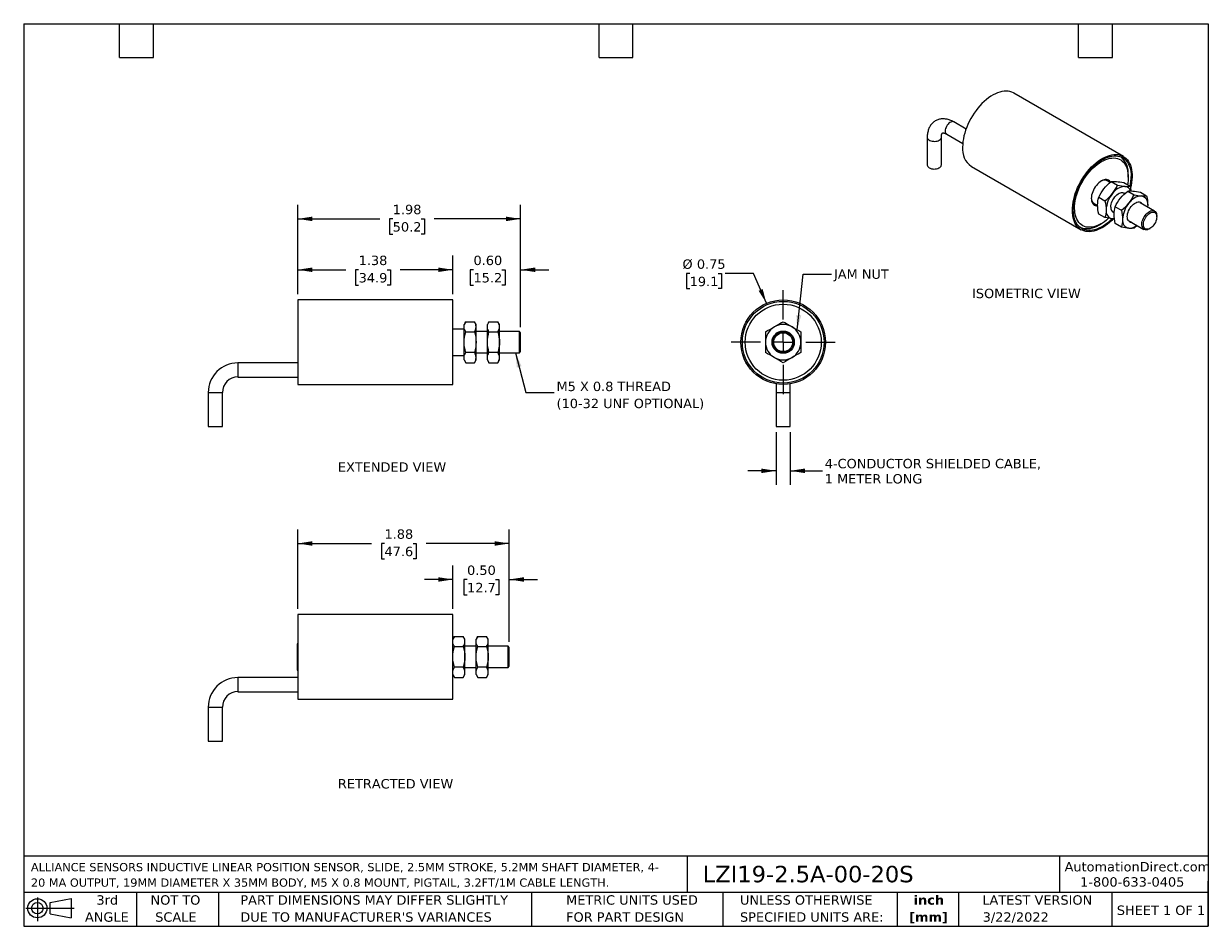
# Model space of a CAD drawing. Header units: inches. Extents: x 0.2 to 10.8, y 0.2 to 8.2.
import ezdxf

# ---------------------------------------------------------------- set-up
doc = ezdxf.new("R2010")
doc.units = ezdxf.units.IN
doc.header["$MEASUREMENT"] = 0
doc.linetypes.add('SLD-Center', pattern=[0.75, 0.6, -0.05, 0.05, -0.05])
doc.linetypes.add('SLD-Solid', pattern=[0])
doc.layers.add('CENTER', color=40, linetype='SLD-Center')
doc.layers.add('DIMENSIONS', color=140, linetype='SLD-Solid', lineweight=25)
doc.layers.add('TEXT', color=140, linetype='SLD-Solid', lineweight=25)
doc.styles.add('SLDTEXTSTYLE0', font='VERDANA.TTF')
doc.styles.add('SLDTEXTSTYLE1', font='VERDANAB.TTF')
doc.styles.get("Standard").update_dxf_attribs({"font": 'VERDANA.TTF'})
doc.dimstyles.new('SLDDIMSTYLE0', dxfattribs={"dimtxt": 0.084961, "dimasz": 0.13, "dimexe": 0, "dimexo": 0.0625, "dimgap": 0.02124, "dimtad": 0, "dimtih": 1, "dimtoh": 1, "dimrnd": 1e-09, "dimzin": 0, "dimdsep": 46, "dimtxsty": 'SLDTEXTSTYLE0', "dimsah": 1, "dimcen": 0.09, "dimadec": 0, "dimazin": 0, "dimtfac": 1, "dimtmove": 0, "dimatfit": 0, "dimfxl": 0, "dimfrac": 2, "dimtolj": 1, "dimtzin": 12, "dimarcsym": 0})
doc.dimstyles.new('SLDDIMSTYLE1', dxfattribs={"dimtxt": 0.084961, "dimasz": 0.13, "dimexe": 0, "dimexo": 0.0625, "dimgap": 0.02124, "dimtad": 0, "dimtih": 1, "dimtoh": 1, "dimrnd": 1e-09, "dimzin": 12, "dimdsep": 46, "dimtxsty": 'SLDTEXTSTYLE0', "dimsah": 1, "dimcen": 0.09, "dimadec": 0, "dimazin": 3, "dimtfac": 1, "dimtofl": 0, "dimtmove": 0, "dimatfit": 3, "dimfxl": 0, "dimfrac": 2, "dimtolj": 1, "dimtzin": 12, "dimarcsym": 0})
doc.dimstyles.new('SLDDIMSTYLE2', dxfattribs={"dimtxt": 0.18, "dimasz": 0.13, "dimexe": 0, "dimexo": 0.0625, "dimgap": 0, "dimtad": 0, "dimtih": 1, "dimtoh": 1, "dimdec": 0, "dimrnd": 1e-09, "dimzin": 0, "dimdsep": 46, "dimtxsty": 'Standard', "dimsah": 1, "dimcen": 0.09, "dimadec": 0, "dimazin": 0, "dimtfac": 0.13, "dimtdec": 0, "dimtofl": 0, "dimtmove": 0, "dimatfit": 3, "dimfxl": 0, "dimfrac": 2, "dimtolj": 1, "dimtzin": 0, "dimarcsym": 0})
doc.dimstyles.new('SLDDIMSTYLE3', dxfattribs={"dimtxt": 0.084961, "dimasz": 0.13, "dimexe": 0, "dimexo": 0.0625, "dimgap": 0.02124, "dimtad": 0, "dimtih": 1, "dimtoh": 1, "dimrnd": 1e-09, "dimzin": 12, "dimdsep": 46, "dimtxsty": 'SLDTEXTSTYLE0', "dimsah": 1, "dimcen": 0.09, "dimadec": 0, "dimazin": 3, "dimtfac": 1, "dimtmove": 0, "dimatfit": 0, "dimfxl": 0, "dimfrac": 2, "dimtolj": 1, "dimtzin": 12, "dimarcsym": 0})
doc.dimstyles.new('SLDDIMSTYLE4', dxfattribs={"dimtxt": 0.084961, "dimasz": 0.13, "dimexe": 0, "dimexo": 0.0625, "dimgap": 0.02124, "dimtad": 0, "dimtih": 1, "dimtoh": 1, "dimrnd": 1e-09, "dimdsep": 46, "dimtxsty": 'SLDTEXTSTYLE0', "dimsah": 1, "dimcen": 0, "dimadec": 0, "dimazin": 2, "dimtfac": 1, "dimtofl": 0, "dimtmove": 0, "dimatfit": 3, "dimfxl": 0, "dimfrac": 2, "dimtolj": 1, "dimtzin": 12, "dimarcsym": 0})

# ---------------------------------------------------------------- blocks, each defined once
blk = doc.blocks.new('Block11')
at = {"color": 7, "linetype": 'SLD-Solid', "lineweight": 18}
for p, q in [((0, 0.113), (0.428, 0.113)), ((0.102, 0.209), (0.102, 0)), ((0.216, 0.164), (0.401, 0.198)), ((0.216, 0.063), (0.216, 0.164)), ((0.401, 0.198), (0.401, 0.029)), ((0.216, 0.063), (0.401, 0.029))]:
    blk.add_line(p, q, dxfattribs=at)
for radius in [0.0846, 0.0506]:
    blk.add_circle((0.102, 0.113), radius, dxfattribs=at)
blk = doc.blocks.new('Block12')
at = {"color": 7, "linetype": 'Continuous'}
blk.add_blockref('Block11', (0, 0), dxfattribs=at)
blk = doc.blocks.new('SW_NOTE_0')
at = {"layer": 'TEXT', "color": 0, "char_height": 0.07292, "attachment_point": 1, "style": 'SLDTEXTSTYLE0'}
for s, insert in [('ALLIANCE SENSORS INDUCTIVE LINEAR POSITION SENSOR, SLIDE, 2.5MM STROKE, 5.2MM SHAFT DIAMETER, 4-', (0, 0.093)), ('20 MA OUTPUT, 19MM DIAMETER X 35MM BODY, M5 X 0.8 MOUNT, PIGTAIL, 3.2FT/1M CABLE LENGTH.', (0, -0.044))]:
    blk.add_mtext(s, dxfattribs=dict(at, insert=insert))
blk = doc.blocks.new('SW_NOTE_0_1')
at = {"layer": 'TEXT', "color": 0, "char_height": 0.0833, "attachment_point": 2, "style": 'SLDTEXTSTYLE1'}
for s, insert in [('inch', (0.125, 0.106)), ('[mm]', (0.122, -0.045))]:
    blk.add_mtext(s, dxfattribs=dict(at, insert=insert))
blk = doc.blocks.new('SW_NOTE_0_2')
at = {"layer": 'TEXT', "color": 0, "char_height": 0.08333, "attachment_point": 1, "style": 'SLDTEXTSTYLE0'}
for s, insert in [('UNLESS OTHERWISE ', (0, 0.106)), ('SPECIFIED UNITS ARE:', (0, -0.045))]:
    blk.add_mtext(s, dxfattribs=dict(at, insert=insert))
blk = doc.blocks.new('SW_NOTE_0_3')
at = {"layer": 'TEXT', "color": 0, "char_height": 0.08333, "attachment_point": 1, "style": 'SLDTEXTSTYLE0'}
for s, insert in [('PART DIMENSIONS MAY DIFFER SLIGHTLY ', (0, 0.106)), ("DUE TO MANUFACTURER'S VARIANCES", (0, -0.045))]:
    blk.add_mtext(s, dxfattribs=dict(at, insert=insert))
blk = doc.blocks.new('SW_NOTE_0_4')
at = {"layer": 'TEXT', "color": 0, "char_height": 0.0833, "attachment_point": 2, "style": 'SLDTEXTSTYLE0'}
for s, insert in [('NOT TO', (0.207, 0.106)), ('SCALE', (0.211, -0.045))]:
    blk.add_mtext(s, dxfattribs=dict(at, insert=insert))
blk = doc.blocks.new('SW_NOTE_0_5')
at = {"layer": 'TEXT', "color": 0, "char_height": 0.0833, "attachment_point": 2, "style": 'SLDTEXTSTYLE0'}
for s, insert in [('3rd', (0.091, 0.106)), ('ANGLE', (0.087, -0.045))]:
    blk.add_mtext(s, dxfattribs=dict(at, insert=insert))
blk = doc.blocks.new('SW_NOTE_0_6')
at = {"layer": 'TEXT', "color": 0, "char_height": 0.08333, "attachment_point": 1, "style": 'SLDTEXTSTYLE0'}
for s, insert in [('METRIC UNITS USED ', (0, 0.106)), ('FOR PART DESIGN', (0, -0.045))]:
    blk.add_mtext(s, dxfattribs=dict(at, insert=insert))
blk = doc.blocks.new('_D')
at = {"layer": 'DIMENSIONS'}
for p, q in [((4.054, 5.852), (4.054, 6.194)), ((4.654, 5.561), (4.654, 6.194)), ((4.054, 6.069), (3.804, 6.069)), ((4.237, 6.069), (4.208, 6.069)), ((4.208, 6.069), (4.208, 5.934)), ((4.489, 6.069), (4.518, 6.069)), ((4.518, 6.069), (4.518, 5.934)), ((4.654, 6.069), (4.904, 6.069)), ((4.208, 5.934), (4.237, 5.934)), ((4.518, 5.934), (4.489, 5.934))]:
    blk.add_line(p, q, dxfattribs=at)
for points in [[(4.054, 6.069), (3.924, 6.089), (3.924, 6.049)], [(4.654, 6.069), (4.784, 6.049), (4.784, 6.089)]]:
    blk.add_solid(points, dxfattribs=at)
at = {"layer": 'DIMENSIONS', "char_height": 0.0833, "attachment_point": 1, "style": 'SLDTEXTSTYLE0'}
for s, insert in [('0.60', (4.237, 6.194)), ('15.2', (4.237, 6.04))]:
    blk.add_mtext(s, dxfattribs=dict(at, insert=insert))
blk = doc.blocks.new('_D_1')
at = {"layer": 'DIMENSIONS'}
for p, q in [((2.679, 5.852), (2.679, 6.194)), ((4.054, 5.852), (4.054, 6.194)), ((2.679, 6.069), (3.104, 6.069)), ((3.219, 6.069), (3.19, 6.069)), ((3.19, 6.069), (3.19, 5.934)), ((3.471, 6.069), (3.5, 6.069)), ((3.5, 6.069), (3.5, 5.934)), ((4.054, 6.069), (3.586, 6.069)), ((3.19, 5.934), (3.219, 5.934)), ((3.5, 5.934), (3.471, 5.934))]:
    blk.add_line(p, q, dxfattribs=at)
for points in [[(2.679, 6.069), (2.809, 6.049), (2.809, 6.089)], [(4.054, 6.069), (3.924, 6.089), (3.924, 6.049)]]:
    blk.add_solid(points, dxfattribs=at)
at = {"layer": 'DIMENSIONS', "char_height": 0.0833, "attachment_point": 1, "style": 'SLDTEXTSTYLE0'}
for s, insert in [('1.38', (3.219, 6.194)), ('34.9', (3.219, 6.04))]:
    blk.add_mtext(s, dxfattribs=dict(at, insert=insert))
blk = doc.blocks.new('_D_2')
at = {"layer": 'DIMENSIONS'}
for p, q in [((2.679, 5.852), (2.679, 6.645)), ((4.654, 5.561), (4.654, 6.645)), ((2.679, 6.52), (3.406, 6.52)), ((3.521, 6.52), (3.492, 6.52)), ((3.492, 6.52), (3.492, 6.385)), ((3.773, 6.52), (3.802, 6.52)), ((3.802, 6.52), (3.802, 6.385)), ((4.654, 6.52), (3.888, 6.52)), ((3.492, 6.385), (3.521, 6.385)), ((3.802, 6.385), (3.773, 6.385))]:
    blk.add_line(p, q, dxfattribs=at)
for points in [[(2.679, 6.52), (2.809, 6.5), (2.809, 6.54)], [(4.654, 6.52), (4.524, 6.54), (4.524, 6.5)]]:
    blk.add_solid(points, dxfattribs=at)
at = {"layer": 'DIMENSIONS', "char_height": 0.0833, "attachment_point": 1, "style": 'SLDTEXTSTYLE0'}
for s, insert in [('1.98', (3.521, 6.645)), ('50.2', (3.521, 6.491))]:
    blk.add_mtext(s, dxfattribs=dict(at, insert=insert))
blk = doc.blocks.new('SW_NOTE_0_7')
at = {"layer": 'TEXT', "color": 0, "char_height": 0.08333, "attachment_point": 1, "style": 'SLDTEXTSTYLE0'}
for s, insert in [('M5 X 0.8 THREAD', (0.022, 0.095)), ('(10-32 UNF OPTIONAL)', (0.022, -0.056))]:
    blk.add_mtext(s, dxfattribs=dict(at, insert=insert))
blk = doc.blocks.new('_D_3')
at = {"layer": 'DIMENSIONS'}
for p, q in [((6.919, 4.631), (6.919, 4.162)), ((7.044, 4.631), (7.044, 4.162)), ((6.919, 4.287), (6.669, 4.287)), ((7.044, 4.287), (7.331, 4.287))]:
    blk.add_line(p, q, dxfattribs=at)
for points in [[(6.919, 4.287), (6.789, 4.307), (6.789, 4.267)], [(7.044, 4.287), (7.174, 4.267), (7.174, 4.307)]]:
    blk.add_solid(points, dxfattribs=at)
at = {"layer": 'DIMENSIONS', "char_height": 0.08333, "attachment_point": 1, "style": 'SLDTEXTSTYLE0'}
for s, insert in [('4-CONDUCTOR SHIELDED CABLE,', (7.35, 4.393)), ('1 METER LONG', (7.35, 4.258))]:
    blk.add_mtext(s, dxfattribs=dict(at, insert=insert))
blk = doc.blocks.new('_D_4')
at = {"layer": 'DIMENSIONS'}
for p, q in [((6.153, 6.037), (6.124, 6.037)), ((6.124, 6.037), (6.124, 5.902)), ((6.405, 6.037), (6.434, 6.037)), ((6.434, 6.037), (6.434, 5.902)), ((6.719, 6.037), (6.469, 6.037)), ((6.833, 5.772), (6.719, 6.037)), ((6.124, 5.902), (6.153, 5.902)), ((6.434, 5.902), (6.405, 5.902))]:
    blk.add_line(p, q, dxfattribs=at)
blk.add_solid([(6.833, 5.772), (6.8, 5.899), (6.764, 5.883)], dxfattribs=at)
at = {"layer": 'DIMENSIONS', "char_height": 0.0833, "attachment_point": 1, "style": 'SLDTEXTSTYLE0'}
for s, insert in [('%%c', (6.089, 6.161)), ('0.75', (6.217, 6.161)), ('19.1', (6.153, 6.007))]:
    blk.add_mtext(s, dxfattribs=dict(at, insert=insert))
blk = doc.blocks.new('SW_CENTERMARKSYMBOL_0')
at = {"layer": 'CENTER', "color": 0}
for p, q in [((0, 0.2), (0, 0.4615)), ((-0.2, 0), (-0.4615, 0)), ((0, 0), (-0.1, 0)), ((0, 0), (0, 0.1)), ((0, 0), (0, -0.1)), ((0, 0), (0.1, 0)), ((0.2, 0), (0.4615, 0)), ((0, -0.2), (0, -0.4615))]:
    blk.add_line(p, q, dxfattribs=at)
blk = doc.blocks.new('_D_5')
at = {"layer": 'DIMENSIONS'}
for p, q in [((4.054, 3.063), (4.054, 3.449)), ((4.554, 2.772), (4.554, 3.449)), ((4.054, 3.324), (3.804, 3.324)), ((4.18, 3.324), (4.151, 3.324)), ((4.151, 3.324), (4.151, 3.189)), ((4.432, 3.324), (4.461, 3.324)), ((4.461, 3.324), (4.461, 3.189)), ((4.554, 3.324), (4.804, 3.324)), ((4.151, 3.189), (4.18, 3.189)), ((4.461, 3.189), (4.432, 3.189))]:
    blk.add_line(p, q, dxfattribs=at)
for points in [[(4.054, 3.324), (3.924, 3.344), (3.924, 3.304)], [(4.554, 3.324), (4.684, 3.304), (4.684, 3.344)]]:
    blk.add_solid(points, dxfattribs=at)
at = {"layer": 'DIMENSIONS', "char_height": 0.0833, "attachment_point": 1, "style": 'SLDTEXTSTYLE0'}
for s, insert in [('0.50', (4.18, 3.448)), ('12.7', (4.18, 3.294))]:
    blk.add_mtext(s, dxfattribs=dict(at, insert=insert))
blk = doc.blocks.new('_D_6')
at = {"layer": 'DIMENSIONS'}
for p, q in [((2.679, 3.063), (2.679, 3.768)), ((4.554, 2.772), (4.554, 3.768)), ((2.679, 3.643), (3.333, 3.643)), ((3.448, 3.643), (3.42, 3.643)), ((3.42, 3.643), (3.42, 3.508)), ((3.701, 3.643), (3.729, 3.643)), ((3.729, 3.643), (3.729, 3.508)), ((4.554, 3.643), (3.816, 3.643)), ((3.42, 3.508), (3.448, 3.508)), ((3.729, 3.508), (3.701, 3.508))]:
    blk.add_line(p, q, dxfattribs=at)
for points in [[(2.679, 3.643), (2.809, 3.623), (2.809, 3.663)], [(4.554, 3.643), (4.424, 3.663), (4.424, 3.623)]]:
    blk.add_solid(points, dxfattribs=at)
at = {"layer": 'DIMENSIONS', "char_height": 0.0833, "attachment_point": 1, "style": 'SLDTEXTSTYLE0'}
for s, insert in [('1.88', (3.448, 3.768)), ('47.6', (3.448, 3.614))]:
    blk.add_mtext(s, dxfattribs=dict(at, insert=insert))

msp = doc.modelspace()

# ---------------------------------------------------------------- linework, layer by layer
for p, q in [((9.997, 7.073), (9.025, 7.635)), ((8.603, 7.316), (8.494, 7.379)), ((8.431, 7.271), (8.574, 7.189)), ((8.259, 7.243), (8.259, 6.998)), ((8.384, 6.998), (8.384, 7.243)), ((8.65, 6.985), (9.622, 6.424)), ((9.881, 6.842), (9.854, 6.858)), ((9.89, 6.85), (9.946, 6.819)), ((10.002, 6.841), (10.057, 6.809)), ((10.041, 6.89), (10.041, 6.91)), ((10.008, 6.742), (9.999, 6.747)), ((10.036, 6.766), (10.092, 6.734)), ((10.148, 6.756), (10.203, 6.724)), ((9.737, 6.655), (9.77, 6.637)), ((9.779, 6.712), (9.834, 6.68)), ((9.925, 6.628), (9.98, 6.596)), ((10.274, 6.589), (10.145, 6.663)), ((10.213, 6.644), (10.211, 6.625)), ((9.834, 6.532), (9.779, 6.563)), ((9.918, 6.52), (9.9, 6.521)), ((9.906, 6.585), (9.916, 6.579)), ((10.293, 6.538), (10.293, 6.546)), ((9.785, 6.468), (9.803, 6.478)), ((9.98, 6.447), (9.925, 6.479)), ((10.052, 6.501), (10.18, 6.427)), ((10.12, 6.462), (10.092, 6.437)), ((10.227, 6.431), (10.234, 6.435)), ((4.054, 5.802), (2.679, 5.802)), ((2.679, 5.802), (2.679, 5.427)), ((4.054, 5.427), (4.054, 5.802)), ((4.168, 5.609), (4.154, 5.585)), ((4.154, 5.564), (4.154, 5.585)), ((4.168, 5.609), (4.246, 5.609)), ((4.26, 5.585), (4.246, 5.609)), ((4.26, 5.564), (4.26, 5.585)), ((4.374, 5.609), (4.36, 5.585)), ((4.36, 5.564), (4.36, 5.585)), ((4.374, 5.609), (4.452, 5.609)), ((4.467, 5.585), (4.452, 5.609)), ((4.467, 5.564), (4.467, 5.585)), ((4.154, 5.544), (4.054, 5.544)), ((4.154, 5.427), (4.154, 5.564)), ((4.168, 5.518), (4.246, 5.518)), ((4.26, 5.427), (4.26, 5.564)), ((4.36, 5.521), (4.26, 5.521)), ((4.36, 5.427), (4.36, 5.564)), ((4.374, 5.518), (4.452, 5.518)), ((4.467, 5.427), (4.467, 5.564)), ((4.644, 5.521), (4.467, 5.521)), ((4.654, 5.511), (4.644, 5.521)), ((4.644, 5.447), (4.644, 5.521)), ((4.654, 5.346), (4.654, 5.511)), ((2.679, 5.427), (2.679, 5.052)), ((4.054, 5.052), (4.054, 5.427)), ((4.154, 5.291), (4.154, 5.427)), ((4.26, 5.291), (4.26, 5.427)), ((4.36, 5.291), (4.36, 5.427)), ((4.467, 5.291), (4.467, 5.427)), ((4.644, 5.334), (4.644, 5.447)), ((4.054, 5.31), (4.154, 5.31)), ((4.154, 5.27), (4.154, 5.291)), ((4.154, 5.27), (4.168, 5.245)), ((4.246, 5.336), (4.168, 5.336)), ((4.246, 5.245), (4.26, 5.27)), ((4.26, 5.334), (4.36, 5.334)), ((4.26, 5.27), (4.26, 5.291)), ((4.36, 5.27), (4.36, 5.291)), ((4.36, 5.27), (4.374, 5.245)), ((4.452, 5.336), (4.374, 5.336)), ((4.452, 5.245), (4.467, 5.27)), ((4.467, 5.334), (4.644, 5.334)), ((4.467, 5.27), (4.467, 5.291)), ((4.644, 5.334), (4.654, 5.344)), ((4.654, 5.344), (4.654, 5.346)), ((2.679, 5.243), (2.149, 5.243)), ((2.149, 5.243), (2.149, 5.118)), ((4.168, 5.245), (4.246, 5.245)), ((4.374, 5.245), (4.452, 5.245)), ((2.149, 5.118), (2.679, 5.118)), ((2.679, 5.052), (4.054, 5.052)), ((6.919, 5.058), (6.919, 4.981)), ((7.044, 4.981), (7.044, 5.058)), ((1.886, 4.981), (1.886, 4.681)), ((1.886, 4.981), (2.011, 4.981)), ((2.011, 4.681), (2.011, 4.981)), ((6.919, 4.981), (6.919, 4.681)), ((6.919, 4.981), (7.044, 4.981)), ((7.044, 4.681), (7.044, 4.981)), ((1.886, 4.681), (2.011, 4.681)), ((6.919, 4.681), (7.044, 4.681)), ((4.054, 3.013), (2.679, 3.013)), ((2.679, 3.013), (2.679, 2.638)), ((4.054, 2.638), (4.054, 3.013)), ((2.679, 2.755), (2.674, 2.755)), ((2.674, 2.755), (2.674, 2.532)), ((4.068, 2.82), (4.054, 2.796)), ((4.068, 2.82), (4.146, 2.82)), ((4.16, 2.796), (4.146, 2.82)), ((4.16, 2.775), (4.16, 2.796)), ((4.16, 2.638), (4.16, 2.775)), ((4.26, 2.732), (4.16, 2.732)), ((4.274, 2.82), (4.26, 2.796)), ((4.26, 2.775), (4.26, 2.796)), ((4.26, 2.638), (4.26, 2.775)), ((4.274, 2.82), (4.352, 2.82)), ((4.367, 2.796), (4.352, 2.82)), ((4.367, 2.775), (4.367, 2.796)), ((4.367, 2.638), (4.367, 2.775)), ((4.544, 2.732), (4.367, 2.732)), ((4.554, 2.722), (4.544, 2.732)), ((4.544, 2.658), (4.544, 2.732)), ((2.679, 2.638), (2.679, 2.263)), ((4.054, 2.263), (4.054, 2.638)), ((4.068, 2.729), (4.146, 2.729)), ((4.16, 2.502), (4.16, 2.638)), ((4.26, 2.502), (4.26, 2.638)), ((4.274, 2.729), (4.352, 2.729)), ((4.367, 2.502), (4.367, 2.638)), ((4.544, 2.545), (4.544, 2.658)), ((4.554, 2.557), (4.554, 2.722)), ((2.674, 2.532), (2.674, 2.521)), ((2.674, 2.521), (2.679, 2.521)), ((4.146, 2.547), (4.068, 2.547)), ((4.16, 2.545), (4.26, 2.545)), ((4.352, 2.547), (4.274, 2.547)), ((4.367, 2.545), (4.544, 2.545)), ((4.544, 2.545), (4.554, 2.555)), ((4.554, 2.555), (4.554, 2.557)), ((2.679, 2.454), (2.149, 2.454)), ((2.149, 2.454), (2.149, 2.329)), ((4.054, 2.481), (4.068, 2.456)), ((4.068, 2.456), (4.146, 2.456)), ((4.146, 2.456), (4.16, 2.481)), ((4.16, 2.481), (4.16, 2.502)), ((4.26, 2.481), (4.26, 2.502)), ((4.26, 2.481), (4.274, 2.456)), ((4.274, 2.456), (4.352, 2.456)), ((4.352, 2.456), (4.367, 2.481)), ((4.367, 2.481), (4.367, 2.502)), ((2.149, 2.329), (2.679, 2.329)), ((2.679, 2.263), (4.054, 2.263)), ((1.886, 2.192), (1.886, 1.892)), ((1.886, 2.192), (2.011, 2.192)), ((2.011, 1.892), (2.011, 2.192)), ((1.886, 1.892), (2.011, 1.892))]:
    msp.add_line(p, q)
at = {"flags": 128}
for points in [[(9.025, 7.635), (9.023, 7.636), (9.008, 7.643), (8.992, 7.648), (8.976, 7.651), (8.958, 7.652), (8.94, 7.651), (8.921, 7.649), (8.902, 7.644), (8.882, 7.638), (8.863, 7.629), (8.842, 7.619), (8.822, 7.607), (8.802, 7.593), (8.783, 7.578), (8.763, 7.561), (8.744, 7.543), (8.726, 7.523), (8.708, 7.502), (8.691, 7.48), (8.674, 7.457), (8.659, 7.433), (8.645, 7.409), (8.631, 7.384), (8.619, 7.358), (8.609, 7.333), (8.599, 7.307), (8.591, 7.281), (8.584, 7.255), (8.579, 7.23), (8.575, 7.205), (8.573, 7.18), (8.572, 7.157)], [(8.494, 7.379), (8.489, 7.381), (8.482, 7.382), (8.475, 7.381), (8.467, 7.378), (8.459, 7.373), (8.451, 7.367), (8.443, 7.359), (8.436, 7.35), (8.43, 7.34), (8.425, 7.33), (8.421, 7.32), (8.419, 7.309), (8.418, 7.299), (8.419, 7.29), (8.421, 7.283), (8.425, 7.276), (8.43, 7.272), (8.431, 7.271)], [(8.259, 7.243), (8.259, 7.238), (8.262, 7.232), (8.267, 7.226), (8.273, 7.22), (8.281, 7.215), (8.291, 7.212), (8.301, 7.209), (8.313, 7.208), (8.324, 7.207), (8.336, 7.208), (8.347, 7.21), (8.357, 7.213), (8.365, 7.218), (8.373, 7.223), (8.378, 7.229), (8.382, 7.235), (8.384, 7.242), (8.384, 7.243)], [(9.545, 6.595), (9.545, 6.619), (9.548, 6.643), (9.551, 6.668), (9.557, 6.694), (9.563, 6.719), (9.571, 6.745), (9.581, 6.771), (9.592, 6.797), (9.604, 6.823), (9.617, 6.848), (9.631, 6.872), (9.647, 6.896), (9.663, 6.919), (9.68, 6.941), (9.698, 6.962), (9.716, 6.981), (9.735, 7), (9.755, 7.017), (9.775, 7.032), (9.795, 7.046), (9.815, 7.058), (9.835, 7.068), (9.855, 7.076), (9.874, 7.083), (9.894, 7.087), (9.912, 7.09), (9.931, 7.091), (9.948, 7.09), (9.965, 7.086), (9.981, 7.081), (9.995, 7.074), (10.009, 7.065), (10.022, 7.055), (10.033, 7.042), (10.043, 7.028), (10.052, 7.012), (10.06, 6.995), (10.066, 6.976), (10.07, 6.957), (10.073, 6.935), (10.075, 6.913), (10.075, 6.89), (10.073, 6.866), (10.07, 6.841), (10.066, 6.816), (10.06, 6.793)], [(9.897, 6.521), (9.896, 6.52), (9.878, 6.502), (9.859, 6.486), (9.839, 6.471), (9.82, 6.458), (9.8, 6.447), (9.78, 6.438), (9.761, 6.43), (9.742, 6.424), (9.723, 6.42), (9.705, 6.418), (9.687, 6.418), (9.67, 6.42), (9.654, 6.423), (9.639, 6.429), (9.625, 6.437), (9.612, 6.446), (9.6, 6.457), (9.589, 6.47), (9.58, 6.485), (9.572, 6.501), (9.565, 6.518), (9.56, 6.537), (9.556, 6.557), (9.554, 6.578), (9.553, 6.601), (9.554, 6.624), (9.556, 6.648), (9.56, 6.672), (9.565, 6.697), (9.572, 6.722), (9.58, 6.747), (9.589, 6.773), (9.6, 6.798), (9.612, 6.823), (9.625, 6.847), (9.639, 6.871), (9.654, 6.894), (9.67, 6.917), (9.687, 6.938), (9.705, 6.958), (9.723, 6.977), (9.742, 6.995), (9.761, 7.011), (9.78, 7.026), (9.8, 7.039), (9.82, 7.05), (9.839, 7.06), (9.859, 7.067), (9.878, 7.073), (9.896, 7.077), (9.915, 7.079), (9.932, 7.079), (9.949, 7.077), (9.965, 7.074), (9.98, 7.068), (9.994, 7.06), (10.007, 7.051), (10.019, 7.04), (10.03, 7.027), (10.039, 7.013), (10.047, 6.996), (10.054, 6.979), (10.059, 6.96), (10.063, 6.94), (10.065, 6.919), (10.066, 6.897), (10.066, 6.897)], [(9.712, 6.954), (9.73, 6.972), (9.748, 6.988), (9.766, 7.003), (9.785, 7.017), (9.804, 7.028), (9.823, 7.038), (9.842, 7.046), (9.86, 7.052), (9.878, 7.057), (9.896, 7.059), (9.913, 7.06), (9.93, 7.058), (9.945, 7.055), (9.96, 7.05), (9.974, 7.042), (9.986, 7.033), (9.998, 7.023), (10.008, 7.01), (10.017, 6.996), (10.024, 6.98), (10.03, 6.963), (10.035, 6.945), (10.038, 6.925), (10.04, 6.905), (10.041, 6.883), (10.039, 6.86), (10.037, 6.837), (10.034, 6.822)], [(8.259, 6.998), (8.259, 6.997), (8.26, 6.99), (8.264, 6.984), (8.27, 6.978), (8.277, 6.973), (8.286, 6.969), (8.296, 6.965), (8.307, 6.963), (8.318, 6.962), (8.33, 6.963), (8.341, 6.964), (8.352, 6.967), (8.361, 6.971), (8.369, 6.975), (8.376, 6.981), (8.381, 6.987), (8.383, 6.993), (8.384, 6.998)], [(9.866, 6.525), (9.848, 6.509), (9.83, 6.495), (9.811, 6.483), (9.792, 6.472), (9.773, 6.463), (9.754, 6.456), (9.736, 6.45), (9.718, 6.447), (9.701, 6.446), (9.684, 6.446), (9.668, 6.448), (9.653, 6.453), (9.638, 6.459), (9.625, 6.467), (9.613, 6.477), (9.602, 6.489), (9.593, 6.502), (9.585, 6.517), (9.578, 6.533), (9.572, 6.551), (9.568, 6.57), (9.566, 6.59), (9.565, 6.611), (9.565, 6.634), (9.567, 6.656), (9.571, 6.68), (9.576, 6.704), (9.582, 6.728), (9.59, 6.753), (9.599, 6.777), (9.609, 6.801), (9.621, 6.825), (9.634, 6.849), (9.648, 6.872), (9.662, 6.894), (9.678, 6.915), (9.695, 6.935), (9.712, 6.954)], [(9.883, 6.845), (9.88, 6.849), (9.874, 6.857), (9.866, 6.863), (9.857, 6.866), (9.848, 6.868), (9.837, 6.868), (9.826, 6.866), (9.814, 6.862), (9.803, 6.856), (9.791, 6.849), (9.779, 6.839), (9.768, 6.829), (9.758, 6.817), (9.748, 6.803), (9.739, 6.789), (9.731, 6.775), (9.725, 6.76), (9.72, 6.745), (9.716, 6.73), (9.714, 6.715), (9.713, 6.701), (9.714, 6.688), (9.716, 6.676), (9.72, 6.665), (9.725, 6.656), (9.731, 6.648), (9.739, 6.643), (9.748, 6.639), (9.758, 6.637), (9.768, 6.637), (9.769, 6.637)], [(9.886, 6.624), (9.887, 6.637), (9.889, 6.65), (9.893, 6.663), (9.898, 6.676), (9.905, 6.69), (9.912, 6.702), (9.921, 6.714), (9.93, 6.724), (9.94, 6.734), (9.95, 6.742), (9.961, 6.748), (9.971, 6.752), (9.981, 6.754), (9.99, 6.754), (9.999, 6.752), (10.007, 6.748), (10.011, 6.745)], [(10.004, 6.75), (10.006, 6.749), (10.011, 6.745)], [(10.032, 6.54), (10.033, 6.552), (10.035, 6.565), (10.039, 6.579), (10.044, 6.592), (10.05, 6.605), (10.058, 6.618), (10.067, 6.63), (10.076, 6.64), (10.086, 6.65), (10.096, 6.657), (10.107, 6.663), (10.117, 6.667), (10.127, 6.67), (10.136, 6.67), (10.145, 6.668), (10.152, 6.664), (10.159, 6.659), (10.164, 6.652)], [(10.213, 6.644), (10.212, 6.629), (10.212, 6.625)], [(9.908, 6.52), (9.894, 6.506), (9.874, 6.489), (9.855, 6.473), (9.835, 6.458), (9.815, 6.445), (9.795, 6.434), (9.775, 6.425), (9.755, 6.417), (9.735, 6.412), (9.716, 6.408), (9.698, 6.406), (9.68, 6.407), (9.663, 6.409), (9.647, 6.413), (9.631, 6.419), (9.617, 6.427), (9.604, 6.437), (9.592, 6.448), (9.581, 6.462), (9.571, 6.477), (9.563, 6.493), (9.557, 6.511), (9.551, 6.53), (9.548, 6.551), (9.545, 6.573), (9.545, 6.595)], [(9.917, 6.522), (9.911, 6.521), (9.9, 6.521)], [(9.916, 6.576), (9.911, 6.577), (9.906, 6.58)], [(10.07, 6.49), (10.067, 6.49), (10.058, 6.492), (10.05, 6.496), (10.044, 6.502), (10.039, 6.509), (10.035, 6.518), (10.033, 6.528), (10.032, 6.54)], [(10.162, 6.487), (10.165, 6.499), (10.17, 6.512), (10.175, 6.525), (10.182, 6.538), (10.19, 6.55), (10.199, 6.561), (10.208, 6.57), (10.218, 6.578), (10.228, 6.585), (10.238, 6.59), (10.248, 6.592), (10.258, 6.593), (10.266, 6.592), (10.274, 6.589), (10.28, 6.584), (10.286, 6.577), (10.29, 6.568), (10.292, 6.558), (10.293, 6.547), (10.293, 6.546)], [(10.222, 6.43), (10.212, 6.428), (10.204, 6.428), (10.196, 6.429), (10.189, 6.433), (10.184, 6.439), (10.179, 6.446), (10.176, 6.455), (10.175, 6.465), (10.175, 6.476), (10.177, 6.488), (10.18, 6.5), (10.184, 6.512), (10.19, 6.524), (10.197, 6.536), (10.205, 6.546), (10.214, 6.556), (10.223, 6.564), (10.232, 6.571), (10.242, 6.576), (10.251, 6.579), (10.26, 6.58), (10.268, 6.579), (10.275, 6.576), (10.282, 6.571), (10.287, 6.565), (10.29, 6.557), (10.292, 6.548), (10.293, 6.537), (10.292, 6.526), (10.29, 6.514), (10.286, 6.501), (10.281, 6.489), (10.274, 6.477), (10.267, 6.466), (10.259, 6.456), (10.25, 6.447), (10.24, 6.44), (10.231, 6.434), (10.222, 6.43)], [(10.227, 6.431), (10.22, 6.428), (10.21, 6.424), (10.201, 6.423), (10.192, 6.423), (10.184, 6.425), (10.177, 6.429), (10.171, 6.435), (10.166, 6.443), (10.163, 6.452), (10.161, 6.463), (10.161, 6.474), (10.162, 6.487)]]:
    msp.add_lwpolyline(points, dxfattribs=at)
for radius in [0.375, 0.362, 0.362, 0.337, 0.0984, 0.0935, 0.0835]:
    msp.add_circle((6.982, 5.427), radius)
for centre, radius, start, end in [((8.755, 7.136), 0.184, 173.5307, 235.1571), ((9.851, 6.926), 0.19, 355.356, 49.6779), ((9.83, 6.806), 0.057, 65.058, 123.0149), ((9.65, 6.9), 0.416, 347.4375, 359.5771), ((10.086, 6.589), 0.242, 140.2588, 177.3298), ((10.019, 6.666), 0.142, 93.1708, 146.8239), ((10.005, 6.749), 0.0589, 18.4327, 83.5731), ((10.165, 6.581), 0.142, 93.1708, 146.8239), ((10.144, 6.655), 0.0698, 351.2214, 78.98), ((9.769, 6.702), 0.0562, 176.5455, 235.3923), ((9.931, 6.618), 0.0455, 172.5974, 250.461), ((10.232, 6.505), 0.242, 140.2588, 177.3298), ((10.132, 6.635), 0.0353, 29.3778, 59.6143), ((9.913, 6.589), 0.0698, 171.2214, 258.98), ((10.059, 6.505), 0.0698, 171.2214, 258.98), ((9.677, 6.622), 0.188, 250.0294, 304.9475), ((10.047, 6.547), 0.11, 269.3634, 310.1241), ((10.069, 6.527), 0.0361, 240.7058, 270.3128), ((6.982, 5.427), 0.157, 60, 120), ((6.982, 5.427), 0.157, 120, 180), ((6.982, 5.427), 0.157, 0, 60), ((6.982, 5.427), 0.157, 180, 240), ((6.982, 5.427), 0.157, 300, 0), ((6.982, 5.427), 0.157, 240, 300), ((2.149, 4.981), 0.263, 90, 180), ((2.149, 4.981), 0.138, 90, 180), ((2.149, 2.192), 0.263, 90, 180), ((2.149, 2.192), 0.138, 90, 180)]:
    msp.add_arc(centre, radius, start, end)
for points, knots in [([(8.494, 7.379), (8.493, 7.38), (8.487, 7.383), (8.475, 7.389), (8.46, 7.396), (8.444, 7.401), (8.428, 7.404), (8.412, 7.406), (8.396, 7.407), (8.381, 7.406), (8.366, 7.403), (8.351, 7.398), (8.337, 7.392), (8.323, 7.384), (8.311, 7.374), (8.299, 7.363), (8.289, 7.35), (8.28, 7.336), (8.273, 7.322), (8.268, 7.306), (8.263, 7.29), (8.26, 7.272), (8.259, 7.257), (8.259, 7.247), (8.259, 7.243)], [0, 0, 0, 0, 0.010433, 0.058192, 0.106168, 0.15416, 0.201963, 0.249404, 0.296387, 0.342926, 0.389138, 0.43523, 0.481478, 0.528207, 0.575776, 0.624488, 0.674784, 0.721627, 0.769562, 0.818612, 0.868655, 0.919434, 0.970618, 1, 1, 1, 1]), ([(8.384, 7.243), (8.384, 7.245), (8.384, 7.25), (8.385, 7.257), (8.386, 7.264), (8.387, 7.27), (8.389, 7.274), (8.391, 7.277), (8.392, 7.279), (8.393, 7.28), (8.394, 7.281), (8.395, 7.281), (8.397, 7.282), (8.4, 7.282), (8.404, 7.281), (8.41, 7.28), (8.416, 7.278), (8.423, 7.275), (8.429, 7.272), (8.431, 7.271)], [0, 0, 0, 0, 0.036209, 0.088244, 0.140289, 0.192687, 0.2459, 0.300895, 0.359327, 0.424335, 0.503435, 0.592826, 0.657932, 0.719413, 0.7777, 0.834456, 0.890702, 0.946886, 1, 1, 1, 1]), ([(10.057, 6.809), (10.06, 6.795), (10.063, 6.781), (10.064, 6.768), (10.064, 6.768)], [0, 0, 0, 0, 0.990299, 1, 1, 1, 1])]:
    msp.add_open_spline(points, degree=3, knots=knots)
for points in [[(9.825, 6.787), (9.844, 6.811), (9.866, 6.831), (9.89, 6.85)], [(9.89, 6.85), (9.903, 6.852), (9.917, 6.853), (9.936, 6.851)], [(9.936, 6.851), (9.955, 6.85), (9.977, 6.846), (10.002, 6.841)], [(9.779, 6.712), (9.791, 6.738), (9.806, 6.763), (9.825, 6.787)], [(9.834, 6.68), (9.859, 6.699), (9.881, 6.72), (9.9, 6.744)], [(9.9, 6.744), (9.919, 6.767), (9.934, 6.792), (9.946, 6.819)], [(9.946, 6.819), (9.97, 6.813), (9.992, 6.81), (10.011, 6.808)], [(9.971, 6.703), (9.99, 6.726), (10.012, 6.747), (10.036, 6.766)], [(10.011, 6.808), (10.03, 6.806), (10.045, 6.807), (10.057, 6.809)], [(10.036, 6.766), (10.048, 6.768), (10.063, 6.769), (10.082, 6.767)], [(10.046, 6.659), (10.065, 6.683), (10.079, 6.708), (10.092, 6.734)], [(10.082, 6.767), (10.101, 6.765), (10.123, 6.761), (10.148, 6.756)], [(10.092, 6.734), (10.116, 6.729), (10.138, 6.725), (10.157, 6.724)], [(10.157, 6.724), (10.176, 6.722), (10.191, 6.723), (10.203, 6.724)], [(10.203, 6.724), (10.209, 6.697), (10.213, 6.67), (10.213, 6.644)], [(9.769, 6.643), (9.769, 6.669), (9.773, 6.691), (9.779, 6.712)], [(9.779, 6.563), (9.773, 6.591), (9.769, 6.618), (9.769, 6.643)], [(9.834, 6.68), (9.84, 6.652), (9.844, 6.625), (9.844, 6.6)], [(9.915, 6.559), (9.915, 6.585), (9.919, 6.607), (9.925, 6.628)], [(9.925, 6.628), (9.937, 6.654), (9.952, 6.679), (9.971, 6.703)], [(9.98, 6.596), (10.004, 6.615), (10.027, 6.636), (10.046, 6.659)], [(9.844, 6.6), (9.844, 6.575), (9.84, 6.552), (9.834, 6.532)], [(9.9, 6.521), (9.881, 6.523), (9.859, 6.526), (9.834, 6.532)], [(9.925, 6.479), (9.919, 6.507), (9.915, 6.534), (9.915, 6.559)], [(9.98, 6.596), (9.986, 6.568), (9.99, 6.541), (9.99, 6.516)], [(9.99, 6.516), (9.99, 6.491), (9.986, 6.468), (9.98, 6.447)], [(10.046, 6.437), (10.027, 6.438), (10.004, 6.442), (9.98, 6.447)], [(10.092, 6.437), (10.079, 6.436), (10.065, 6.435), (10.046, 6.437)], [(4.154, 5.564), (4.154, 5.579), (4.159, 5.594), (4.168, 5.609)], [(4.26, 5.564), (4.26, 5.579), (4.255, 5.594), (4.246, 5.609)], [(4.36, 5.564), (4.36, 5.579), (4.366, 5.594), (4.374, 5.609)], [(4.467, 5.564), (4.467, 5.579), (4.461, 5.594), (4.452, 5.609)], [(6.903, 5.564), (6.93, 5.579), (6.956, 5.594), (6.982, 5.609)], [(6.982, 5.609), (7.008, 5.594), (7.034, 5.579), (7.061, 5.564)], [(4.168, 5.518), (4.159, 5.533), (4.154, 5.548), (4.154, 5.564)], [(4.154, 5.427), (4.154, 5.458), (4.159, 5.488), (4.168, 5.518)], [(4.246, 5.518), (4.255, 5.533), (4.26, 5.548), (4.26, 5.564)], [(4.246, 5.518), (4.255, 5.488), (4.26, 5.458), (4.26, 5.427)], [(4.374, 5.518), (4.366, 5.533), (4.36, 5.548), (4.36, 5.564)], [(4.36, 5.427), (4.36, 5.458), (4.366, 5.488), (4.374, 5.518)], [(4.452, 5.518), (4.461, 5.533), (4.467, 5.548), (4.467, 5.564)], [(4.452, 5.518), (4.461, 5.488), (4.467, 5.458), (4.467, 5.427)], [(6.824, 5.518), (6.85, 5.533), (6.876, 5.548), (6.903, 5.564)], [(6.824, 5.518), (6.824, 5.488), (6.824, 5.458), (6.824, 5.427)], [(7.061, 5.564), (7.087, 5.548), (7.114, 5.533), (7.139, 5.518)], [(7.139, 5.518), (7.139, 5.488), (7.139, 5.458), (7.139, 5.427)], [(4.168, 5.336), (4.159, 5.366), (4.154, 5.396), (4.154, 5.427)], [(4.26, 5.427), (4.26, 5.396), (4.255, 5.366), (4.246, 5.336)], [(4.374, 5.336), (4.366, 5.366), (4.36, 5.396), (4.36, 5.427)], [(4.467, 5.427), (4.467, 5.396), (4.461, 5.366), (4.452, 5.336)], [(6.824, 5.427), (6.824, 5.396), (6.824, 5.366), (6.824, 5.336)], [(7.139, 5.427), (7.139, 5.396), (7.139, 5.366), (7.139, 5.336)], [(4.154, 5.291), (4.154, 5.306), (4.159, 5.322), (4.168, 5.336)], [(4.168, 5.245), (4.159, 5.26), (4.154, 5.275), (4.154, 5.291)], [(4.26, 5.291), (4.26, 5.306), (4.255, 5.322), (4.246, 5.336)], [(4.246, 5.245), (4.255, 5.26), (4.26, 5.275), (4.26, 5.291)], [(4.36, 5.291), (4.36, 5.306), (4.366, 5.322), (4.374, 5.336)], [(4.374, 5.245), (4.366, 5.26), (4.36, 5.275), (4.36, 5.291)], [(4.467, 5.291), (4.467, 5.306), (4.461, 5.322), (4.452, 5.336)], [(4.452, 5.245), (4.461, 5.26), (4.467, 5.275), (4.467, 5.291)], [(6.903, 5.291), (6.876, 5.306), (6.85, 5.322), (6.824, 5.336)], [(6.982, 5.245), (6.956, 5.26), (6.93, 5.275), (6.903, 5.291)], [(7.061, 5.291), (7.034, 5.275), (7.008, 5.26), (6.982, 5.245)], [(7.139, 5.336), (7.114, 5.322), (7.087, 5.306), (7.061, 5.291)], [(4.054, 2.775), (4.054, 2.79), (4.059, 2.805), (4.068, 2.82)], [(4.068, 2.729), (4.059, 2.744), (4.054, 2.759), (4.054, 2.775)], [(4.16, 2.775), (4.16, 2.79), (4.155, 2.805), (4.146, 2.82)], [(4.146, 2.729), (4.155, 2.744), (4.16, 2.759), (4.16, 2.775)], [(4.26, 2.775), (4.26, 2.79), (4.266, 2.805), (4.274, 2.82)], [(4.274, 2.729), (4.266, 2.744), (4.26, 2.759), (4.26, 2.775)], [(4.367, 2.775), (4.367, 2.79), (4.361, 2.805), (4.352, 2.82)], [(4.352, 2.729), (4.361, 2.744), (4.367, 2.759), (4.367, 2.775)], [(4.054, 2.638), (4.054, 2.669), (4.059, 2.699), (4.068, 2.729)], [(4.068, 2.547), (4.059, 2.577), (4.054, 2.607), (4.054, 2.638)], [(4.146, 2.729), (4.155, 2.699), (4.16, 2.669), (4.16, 2.638)], [(4.16, 2.638), (4.16, 2.607), (4.155, 2.577), (4.146, 2.547)], [(4.26, 2.638), (4.26, 2.669), (4.266, 2.699), (4.274, 2.729)], [(4.274, 2.547), (4.266, 2.577), (4.26, 2.607), (4.26, 2.638)], [(4.352, 2.729), (4.361, 2.699), (4.367, 2.669), (4.367, 2.638)], [(4.367, 2.638), (4.367, 2.607), (4.361, 2.577), (4.352, 2.547)], [(4.054, 2.502), (4.054, 2.517), (4.059, 2.532), (4.068, 2.547)], [(4.16, 2.502), (4.16, 2.517), (4.155, 2.532), (4.146, 2.547)], [(4.26, 2.502), (4.26, 2.517), (4.266, 2.532), (4.274, 2.547)], [(4.367, 2.502), (4.367, 2.517), (4.361, 2.532), (4.352, 2.547)], [(4.068, 2.456), (4.059, 2.471), (4.054, 2.486), (4.054, 2.502)], [(4.146, 2.456), (4.155, 2.471), (4.16, 2.486), (4.16, 2.502)], [(4.274, 2.456), (4.266, 2.471), (4.26, 2.486), (4.26, 2.502)], [(4.352, 2.456), (4.361, 2.471), (4.367, 2.486), (4.367, 2.502)]]:
    msp.add_open_spline(points, degree=3)
at = {"layer": 'TEXT'}
for p, q in [((0.25, 8.25), (10.75, 8.25)), ((0.25, 8.25), (0.25, 0.25)), ((1.1, 7.95), (1.1, 8.25)), ((1.4, 7.95), (1.4, 8.25)), ((5.35, 7.95), (5.35, 8.25)), ((5.65, 7.95), (5.65, 8.25)), ((9.6, 7.95), (9.6, 8.25)), ((9.9, 7.95), (9.9, 8.25)), ((10.75, 8.25), (10.75, 0.25)), ((1.1, 7.95), (1.4, 7.95)), ((5.35, 7.95), (5.65, 7.95)), ((9.6, 7.95), (9.9, 7.95)), ((10.75, 0.871), (0.25, 0.871)), ((6.132, 0.871), (6.132, 0.55)), ((9.432, 0.871), (9.432, 0.55)), ((10.75, 0.25), (10.75, 0.65)), ((10.75, 0.55), (0.25, 0.55)), ((1.25, 0.55), (1.25, 0.25)), ((1.977, 0.55), (1.977, 0.25)), ((4.75, 0.55), (4.75, 0.25)), ((6.448, 0.55), (6.448, 0.25)), ((7.993, 0.55), (7.993, 0.25)), ((8.536, 0.55), (8.536, 0.25)), ((9.896, 0.55), (9.896, 0.25)), ((0.25, 0.25), (10.75, 0.25))]:
    msp.add_line(p, q, dxfattribs=at)

# ---------------------------------------------------------------- block references
at = {"layer": 'CENTER'}
msp.add_blockref('SW_CENTERMARKSYMBOL_0', (6.982, 5.427), dxfattribs=at)
at = {"layer": 'TEXT'}
for name, p in [('SW_NOTE_0_7', (4.951, 4.982)), ('SW_NOTE_0', (0.314, 0.718)), ('SW_NOTE_0_5', (0.9, 0.419)), ('SW_NOTE_0_4', (1.388, 0.419)), ('SW_NOTE_0_3', (2.17, 0.419)), ('SW_NOTE_0_6', (5.058, 0.419)), ('SW_NOTE_0_2', (6.599, 0.419)), ('SW_NOTE_0_1', (8.148, 0.419)), ('Block12', (0.269, 0.297))]:
    msp.add_blockref(name, p, dxfattribs=at)

# ---------------------------------------------------------------- texts
at = {"layer": 'TEXT', "style": 'SLDTEXTSTYLE0'}
for s, insert, char_height, attachment_point in [('JAM NUT', (7.432, 6.072), 0.0833, 1), ('ISOMETRIC VIEW', (8.656, 5.901), 0.08333, 1), ('EXTENDED VIEW', (3.035, 4.362), 0.08333, 1), ('RETRACTED VIEW', (3.035, 1.555), 0.08333, 1), ('LZI19-2.5A-00-20S', (6.268, 0.786), 0.14583, 1), ('AutomationDirect.com', (9.476, 0.82), 0.08333, 1), ('1-800-633-0405', (9.614, 0.685), 0.08333, 1), ('LATEST VERSION', (9.234, 0.525), 0.08333, 2), ('SHEET 1 OF 1', (9.939, 0.434), 0.08333, 1), ('3/22/2022', (9.043, 0.374), 0.0833, 2)]:
    msp.add_mtext(s, dxfattribs=dict(at, insert=insert, char_height=char_height, attachment_point=attachment_point))

# ---------------------------------------------------------------- dimensions: what is measured, and where the dimension line sits
at = {"layer": 'DIMENSIONS'}
for base, p1, p2, dimstyle, picture, middle in [((4.653914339, 6.520479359), (2.678914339, 5.802284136), (4.653914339, 5.510784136), 'SLDDIMSTYLE1', '_D_2', (3.64692732, 6.520479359)), ((2.678914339, 6.068906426), (4.053914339, 5.802284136), (2.678914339, 5.802284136), 'SLDDIMSTYLE1', '_D_1', (3.344995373, 6.068906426)), ((4.654, 6.069), (4.054, 5.802), (4.654, 5.511), 'SLDDIMSTYLE0', '_D', (4.363, 6.069)), ((4.553914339, 3.643169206), (2.678914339, 3.013247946), (4.553914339, 2.721747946), 'SLDDIMSTYLE1', '_D_6', (3.574618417, 3.643169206)), ((4.554, 3.324), (4.054, 3.013), (4.554, 2.722), 'SLDDIMSTYLE0', '_D_5', (4.306, 3.324))]:
    dim = msp.add_linear_dim(base=base, p1=p1, p2=p2, dimstyle=dimstyle, dxfattribs=at)
    dim.commit()
    dim.dimension.update_dxf_attribs({"geometry": picture, "text_midpoint": middle, "dimtype": 160})
dim = msp.add_diameter_dim_2p(p1=(7.13, 5.083), p2=(6.833, 5.772), dimstyle='SLDDIMSTYLE4', dxfattribs=at)
dim.commit()
dim.dimension.update_dxf_attribs({"geometry": '_D_4', "text_midpoint": (6.279, 6.037), "dimtype": 163})
dim = msp.add_linear_dim(base=(7.044, 4.287), p1=(6.919, 4.681), p2=(7.044, 4.681), text='4-CONDUCTOR SHIELDED CABLE,\\P1 METER LONG', dimstyle='SLDDIMSTYLE3', dxfattribs=at)
dim.commit()
dim.dimension.update_dxf_attribs({"geometry": '_D_3', "text_midpoint": (8.304, 4.287), "dimtype": 160})

# ---------------------------------------------------------------- leaders
at = {"layer": 'TEXT'}
for points in [[(7.106, 5.537), (7.16, 6.031), (7.41, 6.031)], [(4.609, 5.334), (4.701, 4.982), (4.951, 4.982)]]:
    msp.add_leader(points, dimstyle='SLDDIMSTYLE2', dxfattribs=at)

doc.saveas('drawing.dxf')
